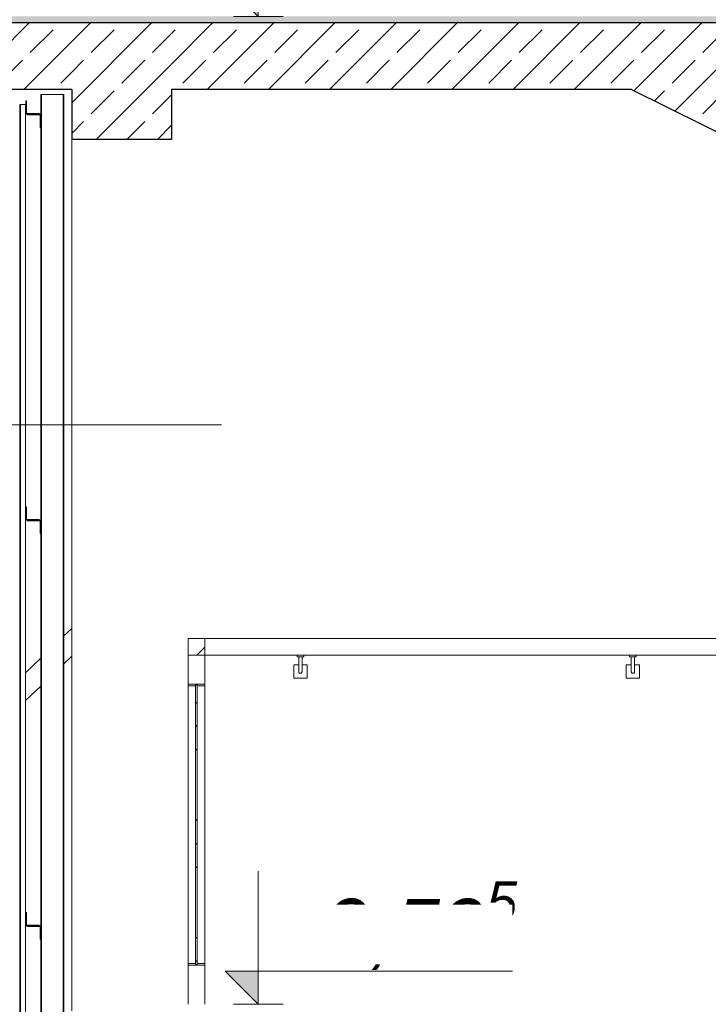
# Model space of a CAD drawing. Header units: centimetres. Extents: x -1103 to 10505, y -997 to 1780.
# Tile 57 of 102: x 8760 to 8967, y 538 to 834. Entities that reach past the tile are written whole.
import ezdxf

# ---------------------------------------------------------------- set-up
doc = ezdxf.new("R2010")
doc.units = ezdxf.units.CM
doc.header["$LTSCALE"] = 0.1
doc.header["$MEASUREMENT"] = 0
doc.linetypes.add('Wipeout_Contour', pattern=[1000, 0, -1000])
for name, color, linetype in [('2_barierki.K_IR', 7, 'Continuous'), ('2_belki.K_IR', 7, 'Continuous'), ('2_lądowisko_IFC.ISTN', 7, 'Continuous'), ('2_schody.K_IR', 7, 'Continuous'), ('2_słupy.K_IR', 7, 'Continuous'), ('2_ściana dekoracyjna.K_IR', 7, 'Continuous'), ('5_wymiary.K_IR', 7, 'Continuous')]:
    doc.layers.add(name, color=color, linetype=linetype)
doc.styles.add('GENERATED_STYLE_3', font='txt')
pattern_1 = [(45, (10358.23, -421.512), (-9.19239, 9.19239), []), (45, (10353.634, -416.916), (-9.19239, 9.19239), [9.75, -3.25])]
pattern_2 = [(45, (10358.23, -421.512), (-15.9099, 15.9099), []), (45, (10352.927, -416.21), (-15.9099, 15.9099), [])]

# ---------------------------------------------------------------- blocks, each defined once
blk = doc.blocks.new('ElemPrzekroju_695_2', base_point=(10358.23, -421.51))
at = {"layer": '2_słupy.K_IR', "color": 252, "linetype": 'Continuous', "lineweight": 0}
blk.add_line((8775.87, 535.99), (8775.87, 797.99), dxfattribs=at)
blk = doc.blocks.new('ElemPrzekroju_731_2', base_point=(10358.23, -421.51))
at = {"layer": '2_lądowisko_IFC.ISTN', "color": 252, "linetype": 'Continuous', "lineweight": 9}
for p, q in [((8773.55, 648.76), (8775.87, 650.99)), ((8773.55, 640.38), (8775.87, 642.62)), ((8762.02, 637.66), (8766.55, 642.01)), ((8762.02, 629.29), (8766.55, 633.64))]:
    blk.add_line(p, q, dxfattribs=at)
blk = doc.blocks.new('ElemPrzekroju_761_2', base_point=(10358.23, -421.51))
at = {"color": 254, "linetype": 'Wipeout_Contour', "lineweight": 0, "ltscale": 35314.53042}
blk.add_wipeout([(8805.87, 797.99), (8805.87, 832.99), (8775.87, 832.99), (8775.87, 797.99)], dxfattribs=at).dxf.layer = '2_belki.K_IR'
at = {"layer": '2_belki.K_IR', "linetype": 'Continuous', "lineweight": 0, "true_color": 0x000000}
h = blk.add_hatch(dxfattribs=at)
h.set_pattern_fill('Beton_zbrojony_0002', color=18, style=0, pattern_type=2)
h.set_pattern_definition(pattern_1)
h.paths.add_polyline_path([(8805.87, 797.99), (8805.87, 832.99), (8775.87, 832.99), (8775.87, 797.99)])
at = {"layer": '2_belki.K_IR', "color": 7, "linetype": 'Continuous', "lineweight": 30}
for p, q in [((8775.87, 812.99), (8775.87, 797.99)), ((8805.87, 812.99), (8805.87, 797.99)), ((8805.87, 797.99), (8775.87, 797.99))]:
    blk.add_line(p, q, dxfattribs=at)
blk = doc.blocks.new('ElemPrzekroju_770_2', base_point=(10358.23, -421.51))
at = {"layer": '2_schody.K_IR', "linetype": 'Continuous', "lineweight": 0, "true_color": 0x000000}
blk.add_hatch(color=18, dxfattribs=at).paths.add_polyline_path([(8805.87, 832.99), (8980.87, 832.99), (8980.87, 834.99), (8640.86, 834.99), (8640.86, 832.99), (8775.87, 832.99)])
at = {"color": 254, "linetype": 'Wipeout_Contour', "lineweight": 0, "ltscale": 34988.709772}
blk.add_wipeout([(8640.86, 812.99), (8775.87, 812.99), (8775.87, 832.99), (8640.86, 832.99)], dxfattribs=at).dxf.layer = '2_schody.K_IR'
at = {"color": 254, "linetype": 'Wipeout_Contour', "lineweight": 0, "ltscale": 35725.51581}
blk.add_wipeout([(8805.87, 812.99), (8980.87, 812.99), (8980.87, 832.99), (8805.87, 832.99)], dxfattribs=at).dxf.layer = '2_schody.K_IR'
at = {"layer": '2_schody.K_IR', "linetype": 'Continuous', "lineweight": 0, "true_color": 0x000000}
h = blk.add_hatch(dxfattribs=at)
h.set_pattern_fill('Beton_zbrojony_0002', color=18, style=0, pattern_type=2)
h.set_pattern_definition(pattern_1)
h.paths.add_polyline_path([(8640.86, 812.99), (8775.87, 812.99), (8775.87, 832.99), (8640.86, 832.99)])
h = blk.add_hatch(dxfattribs=at)
h.set_pattern_fill('Beton_zbrojony_0002', color=18, style=0, pattern_type=2)
h.set_pattern_definition(pattern_1)
h.paths.add_polyline_path([(8805.87, 812.99), (8980.87, 812.99), (8980.87, 832.99), (8805.87, 832.99)])
at = {"layer": '2_schody.K_IR', "color": 7, "linetype": 'Continuous', "lineweight": 30}
for p, q in [((8775.87, 812.99), (8640.86, 812.99)), ((8944.19, 812.99), (8805.87, 812.99))]:
    blk.add_line(p, q, dxfattribs=at)
at = {"layer": '2_schody.K_IR', "color": 7, "linetype": 'Continuous', "lineweight": 30, "flags": 128}
blk.add_lwpolyline([(8980.87, 832.99), (8805.87, 832.99), (8775.87, 832.99), (8640.86, 832.99)], dxfattribs=at)
blk = doc.blocks.new('ElemPrzekroju_821_2', base_point=(10358.23, -421.51))
at = {"color": 254, "linetype": 'Wipeout_Contour', "lineweight": 0, "ltscale": 1180402.804381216}
blk.add_wipeout([(8980.87, 812.99), (8944.19, 812.99), (8987.7, 791.45), (8988.37, 791.12), (8989.05, 790.78), (8995.2, 787.74), (8995.87, 787.41), (8996.55, 787.07), (9002.7, 784.03), (9003.37, 783.69), (9004.05, 783.36), (9010.2, 780.32), (9010.87, 779.98), (9011.77, 779.54), (9019.97, 775.48), (9020.87, 775.03), (9021.77, 774.59), (9029.97, 770.53), (9030.87, 770.08), (9031.77, 769.64), (9039.97, 765.58), (9040.87, 765.13), (9041.55, 764.8), (9047.7, 761.75), (9048.37, 761.42), (9049.05, 761.08), (9055.2, 758.04), (9055.87, 757.71), (9056.55, 757.37), (9062.7, 754.33), (9063.37, 753.99), (9064.05, 753.66), (9070.2, 750.62), (9070.87, 750.28), (9071.77, 749.84), (9079.97, 745.78), (9080.87, 745.33), (9081.77, 744.89), (9089.97, 740.83), (9090.87, 740.38), (9091.77, 739.94), (9099.97, 735.88), (9100.87, 735.43), (9101.55, 735.1), (9107.7, 732.05), (9108.37, 731.72), (9109.05, 731.38), (9115.2, 728.34), (9115.87, 728.01), (9116.55, 727.67), (9122.7, 724.63), (9123.37, 724.29), (9124.05, 723.96), (9130.2, 720.92), (9130.87, 720.58), (9131.55, 720.25), (9137.7, 717.2), (9138.37, 716.87), (9139.05, 716.53), (9145.2, 713.49), (9145.87, 713.16), (9146.55, 712.82), (9152.7, 709.78), (9153.37, 709.44), (9154.05, 709.11), (9160.2, 706.07), (9160.87, 705.73), (9161.55, 705.4), (9167.7, 702.35), (9168.37, 702.02), (9168.6, 701.91), (9170.65, 700.89), (9170.87, 700.78), (9171.32, 700.56), (9175.42, 698.53), (9175.87, 698.31), (9176.32, 698.08), (9180.42, 696.05), (9180.87, 695.83), (9181.1, 695.72), (9183.15, 694.71), (9183.37, 694.59), (9184.05, 694.26), (9190.2, 691.22), (9190.87, 690.88), (9191.55, 690.55), (9197.7, 687.5), (9198.37, 687.17), (9198.6, 687.06), (9200.65, 686.04), (9200.87, 685.93), (9201.32, 685.71), (9205.42, 683.68), (9205.87, 683.46), (9206.32, 683.23), (9210.42, 681.2), (9210.87, 680.98), (9211.1, 680.87), (9213.15, 679.86), (9213.37, 679.74), (9214.05, 679.41), (9220.2, 676.37), (9220.87, 676.03), (9221.77, 675.59), (9229.97, 671.53), (9230.87, 671.08), (9231.77, 670.64), (9239.97, 666.58), (9240.87, 666.13), (9241.77, 665.69), (9248.87, 662.17), (9248.87, 699.34), (9218.87, 699.34), (9218.87, 714.19), (9188.87, 714.19), (9188.87, 729.04), (9158.87, 729.04), (9158.87, 743.89), (9128.87, 743.89), (9128.87, 758.74), (9098.87, 758.74), (9098.87, 773.59), (9068.87, 773.59), (9068.87, 788.44), (9038.87, 788.44), (9038.87, 803.29), (9008.87, 803.29), (9008.87, 817.99), (8980.87, 817.99)], dxfattribs=at).dxf.layer = '2_schody.K_IR'
at = {"layer": '2_schody.K_IR', "linetype": 'Continuous', "lineweight": 0, "true_color": 0x000000}
h = blk.add_hatch(dxfattribs=at)
h.set_pattern_fill('Beton_zbrojony_0002', color=18, style=0, pattern_type=2)
h.set_pattern_definition(pattern_1)
h.paths.add_polyline_path([(8980.87, 812.99), (8944.19, 812.99), (8987.7, 791.45), (8988.37, 791.12), (8989.05, 790.78), (8995.2, 787.74), (8995.87, 787.41), (8996.55, 787.07), (9002.7, 784.03), (9003.37, 783.69), (9004.05, 783.36), (9010.2, 780.32), (9010.87, 779.98), (9011.77, 779.54), (9019.97, 775.48), (9020.87, 775.03), (9021.77, 774.59), (9029.97, 770.53), (9030.87, 770.08), (9031.77, 769.64), (9039.97, 765.58), (9040.87, 765.13), (9041.55, 764.8), (9047.7, 761.75), (9048.37, 761.42), (9049.05, 761.08), (9055.2, 758.04), (9055.87, 757.71), (9056.55, 757.37), (9062.7, 754.33), (9063.37, 753.99), (9064.05, 753.66), (9070.2, 750.62), (9070.87, 750.28), (9071.77, 749.84), (9079.97, 745.78), (9080.87, 745.33), (9081.77, 744.89), (9089.97, 740.83), (9090.87, 740.38), (9091.77, 739.94), (9099.97, 735.88), (9100.87, 735.43), (9101.55, 735.1), (9107.7, 732.05), (9108.37, 731.72), (9109.05, 731.38), (9115.2, 728.34), (9115.87, 728.01), (9116.55, 727.67), (9122.7, 724.63), (9123.37, 724.29), (9124.05, 723.96), (9130.2, 720.92), (9130.87, 720.58), (9131.55, 720.25), (9137.7, 717.2), (9138.37, 716.87), (9139.05, 716.53), (9145.2, 713.49), (9145.87, 713.16), (9146.55, 712.82), (9152.7, 709.78), (9153.37, 709.44), (9154.05, 709.11), (9160.2, 706.07), (9160.87, 705.73), (9161.55, 705.4), (9167.7, 702.35), (9168.37, 702.02), (9168.6, 701.91), (9170.65, 700.89), (9170.87, 700.78), (9171.32, 700.56), (9175.42, 698.53), (9175.87, 698.31), (9176.32, 698.08), (9180.42, 696.05), (9180.87, 695.83), (9181.1, 695.72), (9183.15, 694.71), (9183.37, 694.59), (9184.05, 694.26), (9190.2, 691.22), (9190.87, 690.88), (9191.55, 690.55), (9197.7, 687.5), (9198.37, 687.17), (9198.6, 687.06), (9200.65, 686.04), (9200.87, 685.93), (9201.32, 685.71), (9205.42, 683.68), (9205.87, 683.46), (9206.32, 683.23), (9210.42, 681.2), (9210.87, 680.98), (9211.1, 680.87), (9213.15, 679.86), (9213.37, 679.74), (9214.05, 679.41), (9220.2, 676.37), (9220.87, 676.03), (9221.77, 675.59), (9229.97, 671.53), (9230.87, 671.08), (9231.77, 670.64), (9239.97, 666.58), (9240.87, 666.13), (9241.77, 665.69), (9248.87, 662.17), (9248.87, 699.34), (9218.87, 699.34), (9218.87, 714.19), (9188.87, 714.19), (9188.87, 729.04), (9158.87, 729.04), (9158.87, 743.89), (9128.87, 743.89), (9128.87, 758.74), (9098.87, 758.74), (9098.87, 773.59), (9068.87, 773.59), (9068.87, 788.44), (9038.87, 788.44), (9038.87, 803.29), (9008.87, 803.29), (9008.87, 817.99), (8980.87, 817.99)])
at = {"layer": '2_schody.K_IR', "color": 7, "linetype": 'Continuous', "lineweight": 30, "flags": 128}
blk.add_lwpolyline([(8944.19, 812.99), (8987.7, 791.45)], dxfattribs=at)
blk = doc.blocks.new('ElemPrzekroju_1050_2', base_point=(10358.23, -421.51))
at = {"color": 254, "linetype": 'Wipeout_Contour', "lineweight": 0, "ltscale": 35347.913489}
blk.add_wipeout([(8815.87, 647.99), (8810.87, 647.99), (8810.87, 642.99), (8815.87, 642.99)], dxfattribs=at).dxf.layer = '2_barierki.K_IR'
at = {"layer": '2_barierki.K_IR', "linetype": 'Continuous', "lineweight": 0, "true_color": 0x000000}
h = blk.add_hatch(dxfattribs=at)
h.set_pattern_fill('Stal_0002', color=18, style=0, pattern_type=2)
h.set_pattern_definition(pattern_2)
h.paths.add_polyline_path([(8815.87, 647.99), (8810.87, 647.99), (8810.87, 642.99), (8815.87, 642.99)])
at = {"layer": '2_barierki.K_IR', "color": 7, "linetype": 'Continuous', "lineweight": 0}
for p, q in [((8810.87, 647.99), (8810.87, 642.99)), ((8815.87, 647.99), (8810.87, 647.99)), ((8815.87, 647.99), (8815.87, 642.99)), ((8815.87, 642.99), (8810.87, 642.99))]:
    blk.add_line(p, q, dxfattribs=at)
blk = doc.blocks.new('ElemPrzekroju_1051_2', base_point=(10358.23, -421.51))
at = {"color": 254, "linetype": 'Wipeout_Contour', "lineweight": 0, "ltscale": 35322.064016}
blk.add_wipeout([(8815.87, 550.24), (8810.87, 550.24), (8810.87, 549.74), (8815.87, 549.74)], dxfattribs=at).dxf.layer = '2_barierki.K_IR'
at = {"layer": '2_barierki.K_IR', "linetype": 'Continuous', "lineweight": 0, "true_color": 0x000000}
h = blk.add_hatch(dxfattribs=at)
h.set_pattern_fill('Stal_0002', color=18, style=0, pattern_type=2)
h.set_pattern_definition(pattern_2)
h.paths.add_polyline_path([(8815.87, 550.24), (8810.87, 550.24), (8810.87, 549.74), (8815.87, 549.74)])
at = {"layer": '2_barierki.K_IR', "color": 7, "linetype": 'Continuous', "lineweight": 0}
for p, q in [((8810.87, 550.24), (8810.87, 549.74)), ((8815.87, 550.24), (8810.87, 550.24)), ((8815.87, 549.74), (8810.87, 549.74)), ((8815.87, 550.24), (8815.87, 549.74))]:
    blk.add_line(p, q, dxfattribs=at)
blk = doc.blocks.new('ElemPrzekroju_1052_2', base_point=(10358.23, -421.51))
at = {"color": 254, "linetype": 'Wipeout_Contour', "lineweight": 0, "ltscale": 35344.581887}
blk.add_wipeout([(8815.87, 634.24), (8810.87, 634.24), (8810.87, 633.74), (8815.87, 633.74)], dxfattribs=at).dxf.layer = '2_barierki.K_IR'
at = {"layer": '2_barierki.K_IR', "linetype": 'Continuous', "lineweight": 0, "true_color": 0x000000}
h = blk.add_hatch(dxfattribs=at)
h.set_pattern_fill('Stal_0002', color=18, style=0, pattern_type=2)
h.set_pattern_definition(pattern_2)
h.paths.add_polyline_path([(8815.87, 634.24), (8810.87, 634.24), (8810.87, 633.74), (8815.87, 633.74)])
at = {"layer": '2_barierki.K_IR', "color": 7, "linetype": 'Continuous', "lineweight": 0}
for p, q in [((8810.87, 634.24), (8810.87, 633.74)), ((8815.87, 634.24), (8810.87, 634.24)), ((8815.87, 633.74), (8810.87, 633.74)), ((8815.87, 634.24), (8815.87, 633.74))]:
    blk.add_line(p, q, dxfattribs=at)
blk = doc.blocks.new('ElemPrzekroju_1086_2', base_point=(10358.23, -421.51))
at = {"layer": '2_barierki.K_IR', "color": 7, "linetype": 'Continuous', "lineweight": 15}
for p, q in [((8970.87, 647.99), (8815.87, 647.99)), ((8978.37, 647.99), (8975.87, 647.99)), ((8970.87, 642.99), (8815.87, 642.99)), ((8978.37, 642.99), (8975.87, 642.99))]:
    blk.add_line(p, q, dxfattribs=at)
at = {"layer": '2_barierki.K_IR', "color": 7, "linetype": 'Continuous', "lineweight": 0}
for p, q in [((8843.62, 642.49), (8843.62, 642.99)), ((8843.62, 642.49), (8845.62, 642.49)), ((8844.12, 642.49), (8844.12, 640.99)), ((8845.12, 642.49), (8845.12, 640.99)), ((8845.62, 642.49), (8845.62, 642.99)), ((8943.62, 642.49), (8943.62, 642.99)), ((8943.62, 642.49), (8945.62, 642.49)), ((8944.12, 642.49), (8944.12, 640.99)), ((8945.12, 642.49), (8945.12, 640.99)), ((8945.62, 642.49), (8945.62, 642.99)), ((8842.62, 635.99), (8842.62, 639.99)), ((8842.62, 639.99), (8844.12, 639.99)), ((8844.12, 640.99), (8844.12, 640.47)), ((8844.12, 640.47), (8844.12, 639.96)), ((8844.12, 639.96), (8844.12, 639.49)), ((8844.12, 639.49), (8844.12, 639.06)), ((8845.12, 640.99), (8845.12, 640.47)), ((8845.12, 640.47), (8845.12, 639.96)), ((8845.12, 639.99), (8846.62, 639.99)), ((8845.12, 639.96), (8845.12, 639.49)), ((8845.12, 639.49), (8845.12, 639.06)), ((8846.62, 639.99), (8846.62, 635.99)), ((8942.62, 635.99), (8942.62, 639.99)), ((8942.62, 639.99), (8944.12, 639.99)), ((8944.12, 640.99), (8944.12, 640.47)), ((8944.12, 640.47), (8944.12, 639.96)), ((8944.12, 639.96), (8944.12, 639.49)), ((8944.12, 639.49), (8944.12, 639.06)), ((8945.12, 640.99), (8945.12, 640.47)), ((8945.12, 640.47), (8945.12, 639.96)), ((8945.12, 639.99), (8946.62, 639.99)), ((8945.12, 639.96), (8945.12, 639.49)), ((8945.12, 639.49), (8945.12, 639.06)), ((8946.62, 639.99), (8946.62, 635.99)), ((8844.12, 639.06), (8844.12, 638.69)), ((8844.12, 638.69), (8844.12, 638.39)), ((8844.12, 638.39), (8844.12, 638.17)), ((8844.12, 638.17), (8844.12, 638.03)), ((8844.12, 638.03), (8844.12, 637.99)), ((8844.13, 637.9), (8844.12, 637.99)), ((8844.15, 637.82), (8844.13, 637.9)), ((8844.19, 637.74), (8844.15, 637.82)), ((8844.24, 637.67), (8844.19, 637.74)), ((8844.3, 637.6), (8844.24, 637.67)), ((8844.37, 637.55), (8844.3, 637.6)), ((8844.45, 637.52), (8844.37, 637.55)), ((8844.54, 637.5), (8844.45, 637.52)), ((8844.62, 637.49), (8844.54, 637.5)), ((8844.71, 637.5), (8844.62, 637.49)), ((8844.79, 637.52), (8844.71, 637.5)), ((8844.87, 637.55), (8844.79, 637.52)), ((8844.94, 637.6), (8844.87, 637.55)), ((8845.01, 637.67), (8844.94, 637.6)), ((8845.06, 637.74), (8845.01, 637.67)), ((8845.09, 637.82), (8845.06, 637.74)), ((8845.11, 637.9), (8845.09, 637.82)), ((8845.12, 637.99), (8845.11, 637.9)), ((8845.12, 639.06), (8845.12, 638.69)), ((8845.12, 638.69), (8845.12, 638.39)), ((8845.12, 638.39), (8845.12, 638.17)), ((8845.12, 638.17), (8845.12, 638.03)), ((8845.12, 638.03), (8845.12, 637.99)), ((8944.12, 639.06), (8944.12, 638.69)), ((8944.12, 638.69), (8944.12, 638.39)), ((8944.12, 638.39), (8944.12, 638.17)), ((8944.12, 638.17), (8944.12, 638.03)), ((8944.12, 638.03), (8944.12, 637.99)), ((8944.13, 637.9), (8944.12, 637.99)), ((8944.15, 637.82), (8944.13, 637.9)), ((8944.19, 637.74), (8944.15, 637.82)), ((8944.24, 637.67), (8944.19, 637.74)), ((8944.3, 637.6), (8944.24, 637.67)), ((8944.37, 637.55), (8944.3, 637.6)), ((8944.45, 637.52), (8944.37, 637.55)), ((8944.54, 637.5), (8944.45, 637.52)), ((8944.62, 637.49), (8944.54, 637.5)), ((8944.71, 637.5), (8944.62, 637.49)), ((8944.79, 637.52), (8944.71, 637.5)), ((8944.87, 637.55), (8944.79, 637.52)), ((8944.94, 637.6), (8944.87, 637.55)), ((8945.01, 637.67), (8944.94, 637.6)), ((8945.06, 637.74), (8945.01, 637.67)), ((8945.09, 637.82), (8945.06, 637.74)), ((8945.11, 637.9), (8945.09, 637.82)), ((8945.12, 637.99), (8945.11, 637.9)), ((8945.12, 639.06), (8945.12, 638.69)), ((8945.12, 638.69), (8945.12, 638.39)), ((8945.12, 638.39), (8945.12, 638.17)), ((8945.12, 638.17), (8945.12, 638.03)), ((8945.12, 638.03), (8945.12, 637.99)), ((8846.62, 635.99), (8842.62, 635.99)), ((8946.62, 635.99), (8942.62, 635.99))]:
    blk.add_line(p, q, dxfattribs=at)
blk = doc.blocks.new('ElemPrzekroju_1110_2', base_point=(10358.23, -421.51))
at = {"layer": '2_ściana dekoracyjna.K_IR', "color": 251, "linetype": 'Continuous', "lineweight": 0, "true_color": 0x5f5f5f}
blk.add_line((8760.23, -416.51), (8760.23, 808.49), dxfattribs=at)
blk = doc.blocks.new('ElemPrzekroju_1120_2', base_point=(10358.23, -421.51))
at = {"layer": '2_ściana dekoracyjna.K_IR', "color": 251, "linetype": 'Continuous', "lineweight": 0, "true_color": 0x5f5f5f}
blk.add_line((8762.02, -410.45), (8762.02, 808.49), dxfattribs=at)
at = {"color": 254, "linetype": 'Wipeout_Contour', "lineweight": 0, "ltscale": 35136.105633}
blk.add_wipeout([(8760.43, -416.51), (8760.5, -416.51), (8760.5, 808.49), (8760.43, 808.49)], dxfattribs=at).dxf.layer = '2_ściana dekoracyjna.K_IR'
at = {"layer": '2_ściana dekoracyjna.K_IR', "linetype": 'Continuous', "lineweight": 0, "true_color": 0x000000}
h = blk.add_hatch(dxfattribs=at)
h.set_pattern_fill('Stal_0002', color=18, style=0, pattern_type=2)
h.set_pattern_definition(pattern_2)
h.paths.add_polyline_path([(8760.43, -416.51), (8760.5, -416.51), (8760.5, 808.49), (8760.43, 808.49)])
at = {"layer": '2_ściana dekoracyjna.K_IR', "color": 251, "linetype": 'Continuous', "lineweight": 0, "true_color": 0x5f5f5f}
for p, q in [((8760.24, -416.51), (8760.24, 808.49)), ((8760.35, 808.49), (8760.24, 808.49)), ((8760.43, 808.49), (8760.35, 808.49)), ((8760.71, 808.49), (8760.5, 808.49)), ((8761.17, 808.49), (8760.71, 808.49)), ((8761.58, 808.49), (8761.17, 808.49)), ((8761.87, 808.49), (8761.58, 808.49)), ((8762.02, 808.49), (8761.87, 808.49))]:
    blk.add_line(p, q, dxfattribs=at)
at = {"layer": '2_ściana dekoracyjna.K_IR', "color": 7, "linetype": 'Continuous', "lineweight": 0}
for p, q in [((8760.43, 808.49), (8760.43, -416.51)), ((8760.5, 808.49), (8760.43, 808.49)), ((8760.5, 808.49), (8760.5, -416.51))]:
    blk.add_line(p, q, dxfattribs=at)
blk = doc.blocks.new('ElemPrzekroju_1123_2', base_point=(10358.23, -421.51))
at = {"layer": '2_ściana dekoracyjna.K_IR', "color": 251, "linetype": 'Continuous', "lineweight": 0, "true_color": 0x5f5f5f}
blk.add_line((8760.24, -416.51), (8760.24, 808.49), dxfattribs=at)
blk = doc.blocks.new('ElemPrzekroju_1156_2', base_point=(10358.23, -421.51))
at = {"layer": '2_słupy.K_IR', "color": 252, "linetype": 'Continuous', "lineweight": 0}
for p, q in [((8766.55, 805.55), (8766.55, 811.49)), ((8766.55, 811.49), (8766.75, 811.49)), ((8766.75, 811.49), (8773.35, 811.49)), ((8766.75, 520.49), (8766.75, 811.49)), ((8773.35, 811.49), (8773.55, 811.49)), ((8773.35, 520.49), (8773.35, 811.49)), ((8773.55, 520.49), (8773.55, 811.49)), ((8766.55, 683.55), (8766.55, 801.55)), ((8766.55, 561.55), (8766.55, 679.55)), ((8766.55, 520.49), (8766.55, 557.55)), ((8766.55, 520.49), (8766.75, 520.49)), ((8766.75, 520.49), (8773.35, 520.49)), ((8773.35, 520.49), (8773.55, 520.49))]:
    blk.add_line(p, q, dxfattribs=at)
blk = doc.blocks.new('ElemPrzekroju_1164_2', base_point=(10358.23, -421.51))
at = {"color": 254, "linetype": 'Wipeout_Contour', "lineweight": 0, "ltscale": 61470.763922}
blk.add_wipeout([(8762.25, 565.55), (8762.05, 565.55), (8762.05, 561.55), (8762.55, 561.55), (8766.05, 561.55), (8766.05, 561.75), (8762.25, 561.75)], dxfattribs=at).dxf.layer = '2_belki.K_IR'
at = {"layer": '2_belki.K_IR', "linetype": 'Continuous', "lineweight": 0, "true_color": 0x000000}
h = blk.add_hatch(dxfattribs=at)
h.set_pattern_fill('Stal_0002', color=18, style=0, pattern_type=2)
h.set_pattern_definition(pattern_2)
h.paths.add_polyline_path([(8762.25, 565.55), (8762.05, 565.55), (8762.05, 561.55), (8762.55, 561.55), (8766.05, 561.55), (8766.05, 561.75), (8762.25, 561.75)])
at = {"layer": '2_belki.K_IR', "color": 7, "linetype": 'Continuous', "lineweight": 15}
blk.add_line((8762.25, 565.55), (8762.05, 565.55), dxfattribs=at)
at = {"color": 254, "linetype": 'Wipeout_Contour', "lineweight": 0, "ltscale": 61480.995933}
blk.add_wipeout([(8766.05, 561.55), (8762.55, 561.55), (8762.55, 561.35), (8766.35, 561.35), (8766.35, 557.55), (8766.55, 557.55), (8766.55, 561.55)], dxfattribs=at).dxf.layer = '2_belki.K_IR'
at = {"layer": '2_belki.K_IR', "linetype": 'Continuous', "lineweight": 0, "true_color": 0x000000}
h = blk.add_hatch(dxfattribs=at)
h.set_pattern_fill('Stal_0002', color=18, style=0, pattern_type=2)
h.set_pattern_definition(pattern_2)
h.paths.add_polyline_path([(8766.05, 561.55), (8762.55, 561.55), (8762.55, 561.35), (8766.35, 561.35), (8766.35, 557.55), (8766.55, 557.55), (8766.55, 561.55)])
at = {"layer": '2_belki.K_IR', "color": 7, "linetype": 'Continuous', "lineweight": 15}
for p, q in [((8762.05, 565.55), (8762.05, 561.55)), ((8762.25, 565.55), (8762.25, 561.75)), ((8762.55, 561.55), (8762.05, 561.55)), ((8766.05, 561.75), (8762.25, 561.75)), ((8762.55, 561.55), (8762.55, 561.35)), ((8766.05, 561.55), (8762.55, 561.55)), ((8766.35, 561.35), (8762.55, 561.35)), ((8766.05, 561.75), (8766.05, 561.55)), ((8766.55, 561.55), (8766.05, 561.55)), ((8766.35, 561.35), (8766.35, 557.55)), ((8766.55, 561.55), (8766.55, 557.55)), ((8766.55, 557.55), (8766.35, 557.55))]:
    blk.add_line(p, q, dxfattribs=at)
blk = doc.blocks.new('ElemPrzekroju_1165_2', base_point=(10358.23, -421.51))
at = {"color": 254, "linetype": 'Wipeout_Contour', "lineweight": 0, "ltscale": 61531.373516}
blk.add_wipeout([(8762.25, 687.55), (8762.05, 687.55), (8762.05, 683.55), (8762.55, 683.55), (8766.05, 683.55), (8766.05, 683.75), (8762.25, 683.75)], dxfattribs=at).dxf.layer = '2_belki.K_IR'
at = {"layer": '2_belki.K_IR', "linetype": 'Continuous', "lineweight": 0, "true_color": 0x000000}
h = blk.add_hatch(dxfattribs=at)
h.set_pattern_fill('Stal_0002', color=18, style=0, pattern_type=2)
h.set_pattern_definition(pattern_2)
h.paths.add_polyline_path([(8762.25, 687.55), (8762.05, 687.55), (8762.05, 683.55), (8762.55, 683.55), (8766.05, 683.55), (8766.05, 683.75), (8762.25, 683.75)])
at = {"layer": '2_belki.K_IR', "color": 7, "linetype": 'Continuous', "lineweight": 15}
blk.add_line((8762.25, 687.55), (8762.05, 687.55), dxfattribs=at)
at = {"color": 254, "linetype": 'Wipeout_Contour', "lineweight": 0, "ltscale": 61541.401175}
blk.add_wipeout([(8766.05, 683.55), (8762.55, 683.55), (8762.55, 683.35), (8766.35, 683.35), (8766.35, 679.55), (8766.55, 679.55), (8766.55, 683.55)], dxfattribs=at).dxf.layer = '2_belki.K_IR'
at = {"layer": '2_belki.K_IR', "linetype": 'Continuous', "lineweight": 0, "true_color": 0x000000}
h = blk.add_hatch(dxfattribs=at)
h.set_pattern_fill('Stal_0002', color=18, style=0, pattern_type=2)
h.set_pattern_definition(pattern_2)
h.paths.add_polyline_path([(8766.05, 683.55), (8762.55, 683.55), (8762.55, 683.35), (8766.35, 683.35), (8766.35, 679.55), (8766.55, 679.55), (8766.55, 683.55)])
at = {"layer": '2_belki.K_IR', "color": 7, "linetype": 'Continuous', "lineweight": 15}
for p, q in [((8762.05, 687.55), (8762.05, 683.55)), ((8762.25, 687.55), (8762.25, 683.75)), ((8766.05, 683.75), (8762.25, 683.75)), ((8766.05, 683.75), (8766.05, 683.55)), ((8762.55, 683.55), (8762.05, 683.55)), ((8762.55, 683.55), (8762.55, 683.35)), ((8766.05, 683.55), (8762.55, 683.55)), ((8766.35, 683.35), (8762.55, 683.35)), ((8766.55, 683.55), (8766.05, 683.55)), ((8766.35, 683.35), (8766.35, 679.55)), ((8766.55, 683.55), (8766.55, 679.55)), ((8766.55, 679.55), (8766.35, 679.55))]:
    blk.add_line(p, q, dxfattribs=at)
blk = doc.blocks.new('ElemPrzekroju_1166_2', base_point=(10358.23, -421.51))
at = {"color": 254, "linetype": 'Wipeout_Contour', "lineweight": 0, "ltscale": 61603.763427}
blk.add_wipeout([(8762.25, 809.55), (8762.05, 809.55), (8762.05, 805.55), (8762.55, 805.55), (8766.05, 805.55), (8766.05, 805.75), (8762.25, 805.75)], dxfattribs=at).dxf.layer = '2_belki.K_IR'
at = {"layer": '2_belki.K_IR', "linetype": 'Continuous', "lineweight": 0, "true_color": 0x000000}
h = blk.add_hatch(dxfattribs=at)
h.set_pattern_fill('Stal_0002', color=18, style=0, pattern_type=2)
h.set_pattern_definition(pattern_2)
h.paths.add_polyline_path([(8762.25, 809.55), (8762.05, 809.55), (8762.05, 805.55), (8762.55, 805.55), (8766.05, 805.55), (8766.05, 805.75), (8762.25, 805.75)])
at = {"layer": '2_belki.K_IR', "color": 7, "linetype": 'Continuous', "lineweight": 15}
blk.add_line((8762.25, 809.55), (8762.05, 809.55), dxfattribs=at)
at = {"color": 254, "linetype": 'Wipeout_Contour', "lineweight": 0, "ltscale": 61613.585257}
blk.add_wipeout([(8766.05, 805.55), (8762.55, 805.55), (8762.55, 805.35), (8766.35, 805.35), (8766.35, 801.55), (8766.55, 801.55), (8766.55, 805.55)], dxfattribs=at).dxf.layer = '2_belki.K_IR'
at = {"layer": '2_belki.K_IR', "linetype": 'Continuous', "lineweight": 0, "true_color": 0x000000}
h = blk.add_hatch(dxfattribs=at)
h.set_pattern_fill('Stal_0002', color=18, style=0, pattern_type=2)
h.set_pattern_definition(pattern_2)
h.paths.add_polyline_path([(8766.05, 805.55), (8762.55, 805.55), (8762.55, 805.35), (8766.35, 805.35), (8766.35, 801.55), (8766.55, 801.55), (8766.55, 805.55)])
at = {"layer": '2_belki.K_IR', "color": 7, "linetype": 'Continuous', "lineweight": 15}
for p, q in [((8762.05, 809.55), (8762.05, 805.55)), ((8762.25, 809.55), (8762.25, 805.75)), ((8762.55, 805.55), (8762.05, 805.55)), ((8766.05, 805.75), (8762.25, 805.75)), ((8762.55, 805.55), (8762.55, 805.35)), ((8766.05, 805.55), (8762.55, 805.55)), ((8766.35, 805.35), (8762.55, 805.35)), ((8766.05, 805.75), (8766.05, 805.55)), ((8766.55, 805.55), (8766.05, 805.55)), ((8766.35, 805.35), (8766.35, 801.55)), ((8766.55, 805.55), (8766.55, 801.55)), ((8766.55, 801.55), (8766.35, 801.55))]:
    blk.add_line(p, q, dxfattribs=at)
blk = doc.blocks.new('ElemPrzekroju_1857_2', base_point=(10358.23, -421.51))
at = {"layer": '2_barierki.K_IR', "color": 7, "linetype": 'Continuous', "lineweight": 0}
for p, q in [((8810.87, 634.24), (8810.87, 642.99)), ((8815.87, 634.24), (8815.87, 642.99)), ((8810.87, 550.24), (8810.87, 633.74)), ((8815.87, 550.24), (8815.87, 633.74)), ((8810.87, 537.99), (8810.87, 549.74)), ((8815.87, 537.99), (8815.87, 549.74))]:
    blk.add_line(p, q, dxfattribs=at)
blk = doc.blocks.new('ElemPrzekroju_1858_2', base_point=(10358.23, -421.51))
at = {"color": 254, "linetype": 'Wipeout_Contour', "lineweight": 0, "ltscale": 35333.322333}
blk.add_wipeout([(8813.12, 549.99), (8813.62, 549.99), (8813.62, 633.99), (8813.12, 633.99)], dxfattribs=at).dxf.layer = '2_barierki.K_IR'
at = {"layer": '2_barierki.K_IR', "linetype": 'Continuous', "lineweight": 0, "true_color": 0x000000}
h = blk.add_hatch(dxfattribs=at)
h.set_pattern_fill('Aluminium_0002', color=18, style=0, pattern_type=2)
h.set_pattern_definition([(45, (10358.23, -421.512), (-17.67767, 17.67767), []), (45, (10354.695, -417.977), (-17.67767, 17.67767), []), (45, (10351.16, -414.441), (-17.67767, 17.67767), [])])
h.paths.add_polyline_path([(8813.12, 549.99), (8813.62, 549.99), (8813.62, 633.99), (8813.12, 633.99)])
at = {"layer": '2_barierki.K_IR', "color": 7, "linetype": 'Continuous', "lineweight": 0}
for p, q in [((8813.12, 633.99), (8813.12, 549.99)), ((8813.62, 633.99), (8813.12, 633.99)), ((8813.62, 633.99), (8813.62, 549.99)), ((8813.62, 549.99), (8813.12, 549.99))]:
    blk.add_line(p, q, dxfattribs=at)
blk = doc.blocks.new('Wymiary_12_2', base_point=(8831.97, 537.99))
at = {"layer": '5_wymiary.K_IR', "linetype": 'Continuous', "lineweight": 0}
for points in [[(8831.97, 834.97), (8831.97, 844.97), (8821.97, 844.97)], [(8831.97, 537.99), (8831.97, 547.99), (8821.97, 547.99)]]:
    blk.add_hatch(color=1, dxfattribs=at).paths.add_polyline_path(points)
at = {"layer": '5_wymiary.K_IR', "color": 1, "linetype": 'Continuous', "lineweight": 0}
for p, q in [((8831.97, 834.97), (8831.97, 874.97)), ((8831.97, 834.97), (8821.97, 844.97)), ((8821.97, 844.97), (8831.97, 844.97)), ((8831.97, 844.97), (8922.02, 844.97)), ((8831.97, 834.97), (8824.47, 834.97)), ((8831.97, 834.97), (8839.47, 834.97)), ((8831.97, 537.99), (8831.97, 577.99)), ((8831.97, 537.99), (8821.97, 547.99)), ((8821.97, 547.99), (8831.97, 547.99)), ((8831.97, 547.99), (8908.36, 547.99)), ((8831.97, 537.99), (8824.47, 537.99)), ((8831.97, 537.99), (8839.47, 537.99))]:
    blk.add_line(p, q, dxfattribs=at)
at = {"layer": '5_wymiary.K_IR', "color": 1, "lineweight": 0, "char_height": 18, "attachment_point": 7, "style": 'GENERATED_STYLE_3'}
for s, insert in [('\\A1;{\\pql;\\fArial|b0|i1|c238|p38;+12,56\\fArial|b0|i1|c238|p38;\\A1{\\H.66x;\\S5^  ;}}', (8836.97, 843.41)), ('\\A1;{\\pql;\\fArial|b0|i1|c238|p38;+9,59\\fArial|b0|i1|c238|p38;\\A1{\\H.66x;\\S5^  ;}}', (8836.97, 546.43))]:
    blk.add_mtext(s, dxfattribs=dict(at, insert=insert))
at = {"color": 254, "linetype": 'Wipeout_Contour', "lineweight": 0, "ltscale": 35682.640223}
blk.add_wipeout([(8836.97, 846.97), (8922.02, 846.97), (8922.02, 864.97), (8836.97, 864.97)], dxfattribs=at).dxf.layer = '5_wymiary.K_IR'
at = {"color": 254, "linetype": 'Wipeout_Contour', "lineweight": 0, "ltscale": 35561.037439}
blk.add_wipeout([(8836.97, 549.99), (8908.36, 549.99), (8908.36, 567.99), (8836.97, 567.99)], dxfattribs=at).dxf.layer = '5_wymiary.K_IR'
blk = doc.blocks.new('Etykieta_12_2', base_point=(8790.87, 712.15))
at = {"layer": '5_wymiary.K_IR', "color": 7, "linetype": 'Continuous', "lineweight": 13}
blk.add_line((8820.87, 712.14), (8760.87, 712.15), dxfattribs=at)
at = {"color": 254, "linetype": 'Wipeout_Contour', "lineweight": 0, "ltscale": 35056.746419}
blk.add_wipeout([(8750.87, 741.13), (8719.45, 741.13), (8719.44, 683.17), (8750.87, 683.17)], dxfattribs=at).dxf.layer = '5_wymiary.K_IR'
at = {"layer": '5_wymiary.K_IR', "color": 7, "linetype": 'Continuous', "lineweight": 13}
for p, q in [((8719.45, 741.13), (8719.44, 683.17)), ((8750.87, 741.13), (8719.45, 741.13)), ((8750.87, 683.17), (8750.87, 741.13)), ((8760.87, 712.15), (8750.87, 712.15)), ((8719.44, 683.17), (8750.87, 683.17))]:
    blk.add_line(p, q, dxfattribs=at)
at = {"layer": '5_wymiary.K_IR', "color": 7, "lineweight": 13, "insert": (8724.01, 683.17), "char_height": 20, "attachment_point": 1, "rotation": 89.996, "style": 'GENERATED_STYLE_3'}
blk.add_mtext('\\A1;{\\pql;\\pt0,10600;\\fArial|b0|i1|c238|p38;SZ1 \\fArial|b0|i1|c238|p38;\\A1{\\H.66x;\\S^  ;}\\fArial|b0|i1|c238|p38;\\fArial|b0|i1|c238|p38;\\A1{\\H.66x;\\S^  ;}\\fArial|b0|i1|c238|p38;\\fArial|b0|i1|c238|p38;\\fArial|b0|i1|c238|p38;\\fArial|b0|i1|c238|p38;\\fArial|b0|i1|c238|p38;\\fArial|b0|i1|c238|p38;\\fArial|b0|i1|c238|p38;\\fArial|b0|i1|c238|p38;\\fArial|b0|i1|c238|p38;\\fArial|b0|i1|c238|p38;\\fArial|b0|i1|c238|p38;\\fArial|b0|i1|c238|p38;\\fArial|b0|i1|c238|p38;\\fArial|b0|i1|c238|p38;\\fArial|b0|i1|c238|p38;\\fArial|b0|i1|c238|p38;\\fArial|b0|i1|c238|p38;\\fArial|b0|i1|c238|p38;\\fArial|b0|i1|c238|p38;\\fArial|b0|i1|c238|p38;\\fArial|b0|i1|c238|p38;\\fArial|b0|i1|c238|p38;\\fArial|b0|i1|c238|p38;\\fArial|b0|i1|c238|p38;\\fArial|b0|i1|c238|p38;\\fArial|b0|i1|c238|p38;\\fArial|b0|i1|c238|p38;\\fArial|b0|i1|c238|p38;\\fArial|b0|i1|c238|p38;\\fArial|b0|i1|c238|p38;\\fArial|b0|i1|c238|p38;\\fArial|b0|i1|c238|p38;\\fArial|b0|i1|c238|p38;\\fArial|b0|i1|c238|p38;\\fArial|b0|i1|c238|p38;\\fArial|b0|i1|c238|p38;\\fArial|b0|i1|c238|p38;\\fArial|b0|i1|c238|p38;\\fArial|b0|i1|c238|p38;\\fArial|b0|i1|c238|p38;\\fArial|b0|i1|c238|p38;\\fArial|b0|i1|c238|p38;\\fArial|b0|i1|c238|p38;\\fArial|b0|i1|c238|p38;}', dxfattribs=at)

msp = doc.modelspace()

# ---------------------------------------------------------------- block references
at = {"layer": '2_lądowisko_IFC.ISTN', "lineweight": 0}
msp.add_blockref('ElemPrzekroju_731_2', (10358.23, -421.51), dxfattribs=at)
at = {"layer": '2_słupy.K_IR', "lineweight": 0}
for name in ['ElemPrzekroju_1156_2', 'ElemPrzekroju_695_2']:
    msp.add_blockref(name, (10358.23, -421.51), dxfattribs=at)
at = {"layer": '2_ściana dekoracyjna.K_IR', "lineweight": 0}
msp.add_blockref('ElemPrzekroju_1110_2', (10358.23, -421.51), dxfattribs=at)

# ---------------------------------------------------------------- next in the draw order: block references
at = {"layer": '2_barierki.K_IR', "lineweight": 0}
for name in ['ElemPrzekroju_1050_2', 'ElemPrzekroju_1052_2', 'ElemPrzekroju_1051_2']:
    msp.add_blockref(name, (10358.23, -421.51), dxfattribs=at)
at = {"layer": '2_belki.K_IR', "lineweight": 0}
msp.add_blockref('ElemPrzekroju_761_2', (10358.23, -421.51), dxfattribs=at)
at = {"layer": '2_ściana dekoracyjna.K_IR', "lineweight": 0}
msp.add_blockref('ElemPrzekroju_1120_2', (10358.23, -421.51), dxfattribs=at)

# ---------------------------------------------------------------- next in the draw order: block references
at = {"layer": '2_barierki.K_IR', "lineweight": 0}
for name in ['ElemPrzekroju_1086_2', 'ElemPrzekroju_1857_2']:
    msp.add_blockref(name, (10358.23, -421.51), dxfattribs=at)
at = {"layer": '2_belki.K_IR', "lineweight": 0}
for name in ['ElemPrzekroju_1166_2', 'ElemPrzekroju_1165_2', 'ElemPrzekroju_1164_2']:
    msp.add_blockref(name, (10358.23, -421.51), dxfattribs=at)
at = {"layer": '2_schody.K_IR', "lineweight": 0}
msp.add_blockref('ElemPrzekroju_770_2', (10358.23, -421.51), dxfattribs=at)
at = {"layer": '2_ściana dekoracyjna.K_IR', "lineweight": 0}
msp.add_blockref('ElemPrzekroju_1123_2', (10358.23, -421.51), dxfattribs=at)

# ---------------------------------------------------------------- next in the draw order: block references
at = {"layer": '2_barierki.K_IR', "lineweight": 0}
msp.add_blockref('ElemPrzekroju_1858_2', (10358.23, -421.51), dxfattribs=at)
at = {"layer": '2_schody.K_IR', "lineweight": 0}
msp.add_blockref('ElemPrzekroju_821_2', (10358.23, -421.51), dxfattribs=at)

# ---------------------------------------------------------------- next in the draw order: block references
at = {"layer": '5_wymiary.K_IR', "color": 1, "linetype": 'Continuous', "lineweight": 0}
msp.add_blockref('Wymiary_12_2', (8831.97, 537.99), dxfattribs=at)

# ---------------------------------------------------------------- next in the draw order: block references
at = {"layer": '5_wymiary.K_IR', "color": 7, "linetype": 'Continuous', "lineweight": 13}
msp.add_blockref('Etykieta_12_2', (8790.87, 712.15), dxfattribs=at)

doc.saveas('drawing.dxf')
